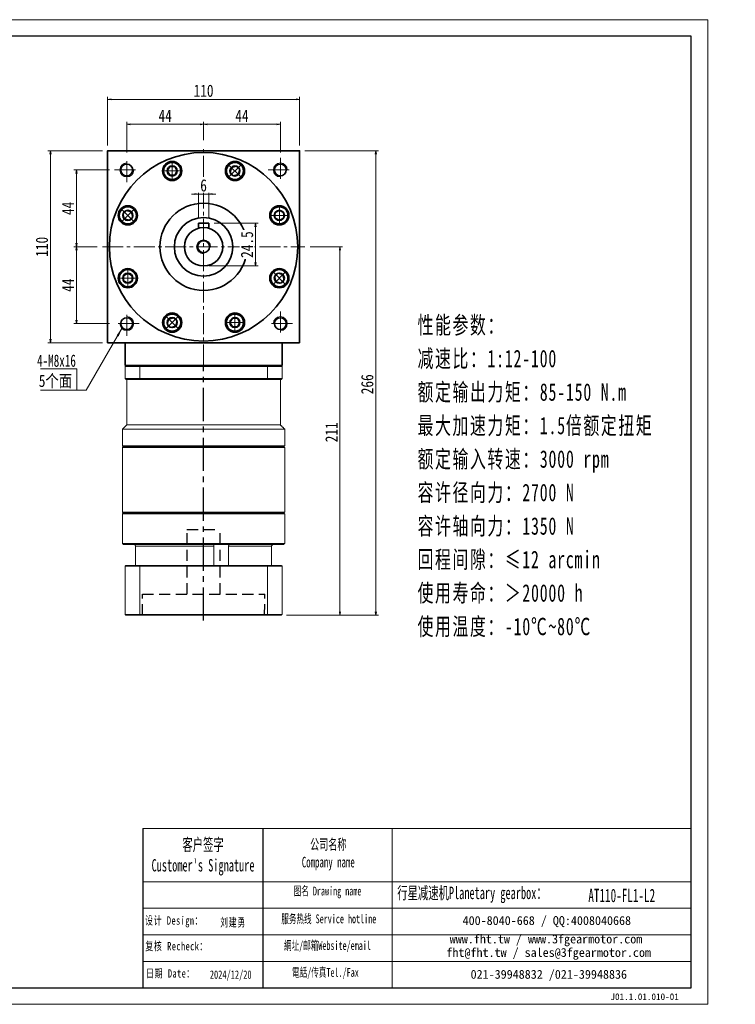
# Model space of a CAD drawing. Header units: millimetres. Extents: x 2 to 820, y 1 to 564.
# Tile 3 of 3: x 410 to 820, y 1 to 564. Entities that reach past the tile are written whole.
import ezdxf

# ---------------------------------------------------------------- set-up
doc = ezdxf.new("R2010")
doc.units = ezdxf.units.MM
doc.set_wipeout_variables(frame=1)
for name, pattern in [('CENTER2', [28.575, 19.05, -3.175, 3.175, -3.175]), ('DASHED2', [9.525, 6.35, -3.175]), ('点画线', [18, 12, -2, 2, -2])]:
    doc.linetypes.add(name, pattern=pattern)
for name, color, linetype in [('3中心线层', 1, 'CENTER2'), ('4虚线层', 6, 'DASHED2'), ('6文字层', 3, 'Continuous'), ('7标注层', 4, 'Continuous')]:
    doc.layers.add(name, color=color, linetype=linetype)
for name, color, linetype, lineweight in [('EB0', 7, 'Continuous', 35), ('SLD-0', 7, 'Continuous', 18), ('中心线层', 1, '点画线', 18), ('图框_外框线', 7, 'Continuous', 18), ('尺寸线层', 3, 'Continuous', 18), ('粗实线层', 7, 'Continuous', 35)]:
    doc.layers.add(name, color=color, linetype=linetype, lineweight=lineweight)
doc.styles.add('SLDTEXTSTYLE4', font='SimSun.ttf', dxfattribs={"width": 0.611111})
doc.styles.get("Standard").update_dxf_attribs({"font": 'SimSun.ttf'})
doc.styles.add('宋体', font='SimSun.ttf', dxfattribs={"width": 0.8})
doc.styles.add('标准', font='txt', dxfattribs={"width": 0.667})
doc.styles.add('样式 1', font='SimSun.ttf')
doc.dimstyles.new('A水平标注$0', dxfattribs={"dimtxt": 3.5, "dimasz": 2, "dimexe": 1.5, "dimexo": 3, "dimgap": 1.1, "dimtad": 1, "dimtoh": 1, "dimdec": 4, "dimdsep": 46, "dimtxsty": '宋体', "dimblk": 'OPEN', "dimcen": 3, "dimclrd": 3, "dimclre": 3, "dimclrt": 6, "dimadec": 0, "dimazin": 0, "dimtm": 1e-09, "dimtfac": 1, "dimtdec": 4, "dimtix": 1, "dimtmove": 0, "dimatfit": 3, "dimldrblk": 'OPEN', "dimfxl": 0, "dimlwd": 13, "dimlwe": 13, "dimarcsym": 0})

# ---------------------------------------------------------------- blocks, each defined once
blk = doc.blocks.new('_Open')
at = {"color": 0, "linetype": 'ByBlock', "lineweight": -2}
for p, q in [((-1, 0.17), (0, 0)), ((-1, -0.17), (0, 0)), ((0, 0), (-1, 0))]:
    blk.add_line(p, q, dxfattribs=at)
blk = doc.blocks.new('*D18')
at = {"layer": 'Defpoints', "color": 0, "transparency": 16777216}
for p in [(570.11, 518.83), (460.11, 489.42), (570.11, 489.42)]:
    blk.add_point(p, dxfattribs=at)
at = {"layer": '尺寸线层', "color": 3, "lineweight": 13, "transparency": 16777216}
for p, q in [((460.11, 492.42), (460.11, 520.33)), ((462.11, 518.83), (568.11, 518.83)), ((570.11, 492.42), (570.11, 520.33))]:
    blk.add_line(p, q, dxfattribs=at)
at = {"layer": '尺寸线层', "color": 3, "lineweight": 13, "transparency": 16777216, "xscale": 2, "yscale": 2, "zscale": 2, "rotation": 180}
blk.add_blockref('_Open', (460.11, 518.83), dxfattribs=at)
at = {"layer": '尺寸线层', "color": 3, "lineweight": 13, "transparency": 16777216, "xscale": 2, "yscale": 2, "zscale": 2}
blk.add_blockref('_Open', (570.11, 518.83), dxfattribs=at)
at = {"layer": '尺寸线层', "color": 6, "transparency": 16777216, "insert": (515.11, 523.75), "char_height": 7, "attachment_point": 5, "style": '宋体', "bg_fill": 3, "box_fill_scale": 1.1, "bg_fill_color": 257, "bg_fill_transparency": 0}
blk.add_mtext('110', dxfattribs=at)
blk = doc.blocks.new('*D19')
at = {"layer": 'Defpoints', "color": 0, "transparency": 16777216}
for p in [(427.41, 489.42), (460.11, 489.42), (460.11, 379.42)]:
    blk.add_point(p, dxfattribs=at)
at = {"layer": '尺寸线层', "color": 3, "lineweight": 13, "transparency": 16777216}
for p, q in [((457.11, 489.42), (425.91, 489.42)), ((427.41, 381.42), (427.41, 487.42)), ((457.11, 379.42), (425.91, 379.42))]:
    blk.add_line(p, q, dxfattribs=at)
at = {"layer": '尺寸线层', "color": 3, "lineweight": 13, "transparency": 16777216, "xscale": 2, "yscale": 2, "zscale": 2}
for p, rotation in [((427.41, 489.42), 90), ((427.41, 379.42), 270)]:
    blk.add_blockref('_Open', p, dxfattribs=dict(at, rotation=rotation))
at = {"layer": '尺寸线层', "color": 6, "transparency": 16777216, "insert": (422.49, 434.42), "char_height": 7, "attachment_point": 5, "rotation": 90, "style": '宋体', "bg_fill": 3, "box_fill_scale": 1.1, "bg_fill_color": 257, "bg_fill_transparency": 0}
blk.add_mtext('110', dxfattribs=at)
blk = doc.blocks.new('*D20')
at = {"layer": 'Defpoints', "color": 0, "transparency": 16777216}
for p in [(464.11, 478.42), (442.26, 434.42), (457.11, 434.42)]:
    blk.add_point(p, dxfattribs=at)
at = {"layer": '尺寸线层', "color": 3, "lineweight": 13, "transparency": 16777216}
for p, q in [((461.11, 478.42), (440.76, 478.42)), ((442.26, 476.42), (442.26, 436.42)), ((454.11, 434.42), (440.76, 434.42))]:
    blk.add_line(p, q, dxfattribs=at)
at = {"layer": '尺寸线层', "color": 3, "lineweight": 13, "transparency": 16777216, "xscale": 2, "yscale": 2, "zscale": 2}
for p, rotation in [((442.26, 478.42), 90), ((442.26, 434.42), 270)]:
    blk.add_blockref('_Open', p, dxfattribs=dict(at, rotation=rotation))
at = {"layer": '尺寸线层', "color": 6, "transparency": 16777216, "insert": (437.38, 456.42), "char_height": 7, "attachment_point": 5, "rotation": 90, "style": '宋体', "bg_fill": 3, "box_fill_scale": 1.1, "bg_fill_color": 257, "bg_fill_transparency": 0}
blk.add_mtext('44', dxfattribs=at)
blk = doc.blocks.new('*D21')
at = {"layer": 'Defpoints', "color": 0, "transparency": 16777216}
for p in [(457.11, 434.42), (442.26, 390.42), (464.11, 390.42)]:
    blk.add_point(p, dxfattribs=at)
at = {"layer": '尺寸线层', "color": 3, "lineweight": 13, "transparency": 16777216}
for p, q in [((454.11, 434.42), (440.76, 434.42)), ((442.26, 432.42), (442.26, 392.42)), ((461.11, 390.42), (440.76, 390.42))]:
    blk.add_line(p, q, dxfattribs=at)
at = {"layer": '尺寸线层', "color": 3, "lineweight": 13, "transparency": 16777216, "xscale": 2, "yscale": 2, "zscale": 2}
for p, rotation in [((442.26, 434.42), 90), ((442.26, 390.42), 270)]:
    blk.add_blockref('_Open', p, dxfattribs=dict(at, rotation=rotation))
at = {"layer": '尺寸线层', "color": 6, "transparency": 16777216, "insert": (437.38, 412.42), "char_height": 7, "attachment_point": 5, "rotation": 90, "style": '宋体', "bg_fill": 3, "box_fill_scale": 1.1, "bg_fill_color": 257, "bg_fill_transparency": 0}
blk.add_mtext('44', dxfattribs=at)
blk = doc.blocks.new('*D22')
at = {"layer": 'Defpoints', "color": 0, "transparency": 16777216}
for p in [(515.11, 504.57), (515.11, 492.42), (471.11, 485.42)]:
    blk.add_point(p, dxfattribs=at)
at = {"layer": '尺寸线层', "color": 3, "lineweight": 13, "transparency": 16777216}
for p, q in [((471.11, 488.42), (471.11, 506.07)), ((473.11, 504.57), (513.11, 504.57)), ((515.11, 495.42), (515.11, 506.07))]:
    blk.add_line(p, q, dxfattribs=at)
at = {"layer": '尺寸线层', "color": 3, "lineweight": 13, "transparency": 16777216, "xscale": 2, "yscale": 2, "zscale": 2, "rotation": 180}
blk.add_blockref('_Open', (471.11, 504.57), dxfattribs=at)
at = {"layer": '尺寸线层', "color": 3, "lineweight": 13, "transparency": 16777216, "xscale": 2, "yscale": 2, "zscale": 2}
blk.add_blockref('_Open', (515.11, 504.57), dxfattribs=at)
at = {"layer": '尺寸线层', "color": 6, "transparency": 16777216, "insert": (493.11, 509.45), "char_height": 7, "attachment_point": 5, "style": '宋体', "bg_fill": 3, "box_fill_scale": 1.1, "bg_fill_color": 257, "bg_fill_transparency": 0}
blk.add_mtext('44', dxfattribs=at)
blk = doc.blocks.new('*D23')
at = {"layer": 'Defpoints', "color": 0, "transparency": 16777216}
for p in [(559.11, 504.57), (515.11, 492.42), (559.11, 485.42)]:
    blk.add_point(p, dxfattribs=at)
at = {"layer": '尺寸线层', "color": 3, "lineweight": 13, "transparency": 16777216}
for p, q in [((515.11, 495.42), (515.11, 506.07)), ((517.11, 504.57), (557.11, 504.57)), ((559.11, 488.42), (559.11, 506.07))]:
    blk.add_line(p, q, dxfattribs=at)
at = {"layer": '尺寸线层', "color": 3, "lineweight": 13, "transparency": 16777216, "xscale": 2, "yscale": 2, "zscale": 2, "rotation": 180}
blk.add_blockref('_Open', (515.11, 504.57), dxfattribs=at)
at = {"layer": '尺寸线层', "color": 3, "lineweight": 13, "transparency": 16777216, "xscale": 2, "yscale": 2, "zscale": 2}
blk.add_blockref('_Open', (559.11, 504.57), dxfattribs=at)
at = {"layer": '尺寸线层', "color": 6, "transparency": 16777216, "insert": (537.11, 509.45), "char_height": 7, "attachment_point": 5, "style": '宋体', "bg_fill": 3, "box_fill_scale": 1.1, "bg_fill_color": 257, "bg_fill_transparency": 0}
blk.add_mtext('44', dxfattribs=at)
blk = doc.blocks.new('*D24')
at = {"layer": 'Defpoints', "color": 0, "transparency": 16777216}
for p in [(573.11, 434.42), (559.71, 223.42), (593.27, 223.42)]:
    blk.add_point(p, dxfattribs=at)
at = {"layer": '尺寸线层', "color": 3, "lineweight": 13, "transparency": 16777216}
for p, q in [((576.11, 434.42), (594.77, 434.42)), ((593.27, 432.42), (593.27, 225.42)), ((562.71, 223.42), (594.77, 223.42))]:
    blk.add_line(p, q, dxfattribs=at)
at = {"layer": '尺寸线层', "color": 3, "lineweight": 13, "transparency": 16777216, "xscale": 2, "yscale": 2, "zscale": 2}
for p, rotation in [((593.27, 434.42), 90), ((593.27, 223.42), 270)]:
    blk.add_blockref('_Open', p, dxfattribs=dict(at, rotation=rotation))
at = {"layer": '尺寸线层', "color": 6, "transparency": 16777216, "insert": (588.37, 328.17), "char_height": 7, "attachment_point": 5, "rotation": 90, "style": '宋体', "bg_fill": 3, "box_fill_scale": 1.1, "bg_fill_color": 257, "bg_fill_transparency": 0}
blk.add_mtext('211', dxfattribs=at)
blk = doc.blocks.new('*D25')
at = {"layer": 'Defpoints', "color": 0, "transparency": 16777216}
for p in [(570.11, 489.42), (559.71, 223.42), (613.86, 223.42)]:
    blk.add_point(p, dxfattribs=at)
at = {"layer": '尺寸线层', "color": 3, "lineweight": 13, "transparency": 16777216}
for p, q in [((573.11, 489.42), (615.36, 489.42)), ((613.86, 487.42), (613.86, 225.42)), ((562.71, 223.42), (615.36, 223.42))]:
    blk.add_line(p, q, dxfattribs=at)
at = {"layer": '尺寸线层', "color": 3, "lineweight": 13, "transparency": 16777216, "xscale": 2, "yscale": 2, "zscale": 2}
for p, rotation in [((613.86, 489.42), 90), ((613.86, 223.42), 270)]:
    blk.add_blockref('_Open', p, dxfattribs=dict(at, rotation=rotation))
at = {"layer": '尺寸线层', "color": 6, "transparency": 16777216, "insert": (608.94, 355.67), "char_height": 7, "attachment_point": 5, "rotation": 90, "style": '宋体', "bg_fill": 3, "box_fill_scale": 1.1, "bg_fill_color": 257, "bg_fill_transparency": 0}
blk.add_mtext('266', dxfattribs=at)
blk = doc.blocks.new('*X5')
at = {"layer": '中心线层', "linetype": '点画线', "lineweight": 18}
for p, q in [((0, -5.64), (0, 5.64)), ((-5.64, 0), (5.64, 0))]:
    blk.add_line(p, q, dxfattribs=at)
at = {"layer": '粗实线层'}
for p, q in [((-2.89, 0), (-1.44, 2.5)), ((-2.89, 0), (-1.44, -2.5)), ((-1.44, 2.5), (1.44, 2.5)), ((2.89, 0), (1.44, 2.5)), ((2.89, 0), (1.44, 2.5)), ((2.89, 0), (1.44, -2.5)), ((-1.44, -2.5), (1.44, -2.5))]:
    blk.add_line(p, q, dxfattribs=at)
blk.add_circle((0, 0), 2.89, dxfattribs=at)
for start, end in [(0, 180), (180, 360)]:
    blk.add_arc((0, 0), 4.89, start, end, dxfattribs=at)
blk = doc.blocks.new('*D7')
at = {"layer": 'Defpoints', "color": 0, "transparency": 16777216}
for p in [(518.11, 447.92), (515.11, 423.42), (544.91, 423.42)]:
    blk.add_point(p, dxfattribs=at)
at = {"layer": '尺寸线层', "color": 3, "lineweight": 13, "transparency": 16777216}
for p, q in [((521.11, 447.92), (546.41, 447.92)), ((544.91, 445.92), (544.91, 425.42)), ((518.11, 423.42), (546.41, 423.42))]:
    blk.add_line(p, q, dxfattribs=at)
at = {"layer": '尺寸线层', "color": 3, "lineweight": 13, "transparency": 16777216, "xscale": 2, "yscale": 2, "zscale": 2}
for p, rotation in [((544.91, 447.92), 90), ((544.91, 423.42), 270)]:
    blk.add_blockref('_Open', p, dxfattribs=dict(at, rotation=rotation))
at = {"layer": '尺寸线层', "color": 6, "transparency": 16777216, "insert": (540.03, 435.67), "char_height": 7, "attachment_point": 5, "rotation": 90, "style": '宋体', "bg_fill": 3, "box_fill_scale": 1.1, "bg_fill_color": 257, "bg_fill_transparency": 0}
blk.add_mtext('24.5', dxfattribs=at)
blk = doc.blocks.new('*D8')
at = {"layer": 'Defpoints', "color": 0, "transparency": 16777216}
for p in [(512.11, 447.92), (518.11, 447.92)]:
    blk.add_point(p, dxfattribs=at)
at = {"layer": '尺寸线层', "color": 3, "lineweight": 13, "transparency": 16777216}
for p, q in [((510.11, 464.63), (508.11, 464.63)), ((512.11, 450.92), (512.11, 466.13)), ((518.11, 464.63), (512.11, 464.63)), ((518.11, 450.92), (518.11, 466.13)), ((520.11, 464.63), (522.11, 464.63))]:
    blk.add_line(p, q, dxfattribs=at)
at = {"layer": '尺寸线层', "color": 3, "lineweight": 13, "transparency": 16777216, "xscale": 2, "yscale": 2, "zscale": 2}
blk.add_blockref('_Open', (512.11, 464.63), dxfattribs=at)
at = {"layer": '尺寸线层', "color": 3, "lineweight": 13, "transparency": 16777216, "xscale": 2, "yscale": 2, "zscale": 2, "rotation": 180}
blk.add_blockref('_Open', (518.11, 464.63), dxfattribs=at)
at = {"layer": '尺寸线层', "color": 6, "transparency": 16777216, "insert": (515.11, 469.55), "char_height": 7, "attachment_point": 5, "style": '宋体', "bg_fill": 3, "box_fill_scale": 1.1, "bg_fill_color": 257, "bg_fill_transparency": 0}
blk.add_mtext('6', dxfattribs=at)
at = {"layer": 'Defpoints', "color": 0, "transparency": 16777216}
blk.add_point((512.11, 464.63), dxfattribs=at)

msp = doc.modelspace()

# ---------------------------------------------------------------- linework, layer by layer
at = {"color": 7, "linetype": 'Continuous', "lineweight": 15}
for p, q in [((470.10911, 365.92419), (478.51676, 365.92419)), ((470.10911, 358.92419), (470.10911, 365.92419)), ((478.69482, 366.42419), (470.60911, 366.42419)), ((478.51676, 365.92419), (478.51676, 358.92419)), ((478.51676, 365.92419), (551.70146, 365.92419)), ((551.52339, 366.42419), (478.69482, 366.42419)), ((551.70146, 358.92419), (551.70146, 365.92419)), ((478.51676, 358.92419), (470.10911, 358.92419)), ((470.60911, 358.42419), (478.69482, 358.42419)), ((551.70146, 358.92419), (478.51676, 358.92419)), ((478.69482, 358.42419), (551.52339, 358.42419)), ((468.60911, 319.42419), (515.10911, 319.42419)), ((515.10911, 319.92419), (469.10911, 319.92419)), ((468.60911, 281.42419), (515.10911, 281.42419)), ((515.10911, 281.92419), (469.10911, 281.92419)), ((476.10834, 262.92419), (520.93754, 262.92419)), ((476.10834, 251.92419), (476.10834, 262.92419)), ((520.93754, 262.92419), (520.93754, 251.92419)), ((529.46895, 251.92419), (529.46895, 262.92419)), ((529.46895, 262.92419), (554.10987, 262.92419)), ((554.10987, 262.92419), (554.10987, 251.92419)), ((470.10911, 251.52419), (478.51676, 251.52419)), ((470.10911, 251.52419), (470.10911, 223.82419)), ((478.65914, 251.92419), (470.50911, 251.92419)), ((478.51676, 251.52419), (551.70146, 251.52419)), ((478.51676, 251.52419), (478.51676, 223.82419)), ((551.55907, 251.92419), (478.65914, 251.92419)), ((551.70146, 251.52419), (551.70146, 223.82419)), ((478.51676, 223.82419), (470.10911, 223.82419)), ((470.50911, 223.42419), (478.65914, 223.42419)), ((551.70146, 223.82419), (478.51676, 223.82419)), ((478.65914, 223.42419), (551.55907, 223.42419))]:
    msp.add_line(p, q, dxfattribs=at)
msp.add_line((549.07339, 101.19847), (549.07339, 10.04433))
for points in [[(470.60911, 366.42419), (470.10911, 365.92419)], [(478.69482, 366.42419), (478.51676, 365.92419)], [(551.52339, 366.42419), (551.70146, 365.92419)], [(470.10911, 358.92419), (470.60911, 358.42419)], [(471.10911, 332.42419), (471.10911, 358.42419)], [(478.51676, 358.92419), (478.69482, 358.42419)], [(551.70146, 358.92419), (551.52339, 358.42419)], [(468.60911, 329.92419), (471.10911, 332.42419)], [(468.60911, 320.42419), (468.60911, 329.92419)], [(469.10911, 319.92419), (468.60911, 320.42419)], [(468.60911, 319.42419), (469.10911, 319.92419)], [(468.60911, 282.42419), (468.60911, 319.42419)], [(469.10911, 281.92419), (468.60911, 282.42419)], [(468.60911, 281.42419), (469.10911, 281.92419)], [(468.60911, 264.42419), (468.60911, 281.42419)], [(469.10911, 263.92419), (468.60911, 264.42419)], [(470.10911, 251.52419), (470.50911, 251.92419)], [(478.51676, 251.52419), (478.65914, 251.92419)], [(551.70146, 251.52419), (551.55907, 251.92419)], [(470.10911, 223.82419), (470.50911, 223.42419)], [(478.65914, 223.42419), (478.51676, 223.82419)], [(551.55907, 223.42419), (551.70146, 223.82419)]]:
    msp.add_open_spline(points, degree=1, dxfattribs=at)
for points, knots in [([(476.10834, 262.92419), (476.09811, 263.03427), (476.07764, 263.25441), (475.91807, 263.5493), (475.67885, 263.77723), (475.40137, 263.90498), (475.21086, 263.91861), (475.13288, 263.92419)], [0, 0, 0, 0, 0.20903468, 0.41802702, 0.631427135, 0.849138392, 1, 1, 1, 1]), ([(520.90752, 263.80066), (520.90705, 263.79319), (520.90407, 263.7461), (520.91672, 263.56292), (520.93289, 263.26992), (520.93599, 263.03945), (520.93754, 262.92419)], [0, 0, 0, 0, 0.058585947, 0.369068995, 0.684466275, 1, 1, 1, 1]), ([(529.46895, 262.92419), (529.47558, 263.03427), (529.48884, 263.25441), (529.58817, 263.5493), (529.72461, 263.77723), (529.86628, 263.90498), (529.9488, 263.91861), (529.98258, 263.92419)], [0, 0, 0, 0, 0.20903468, 0.41802702, 0.631427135, 0.849138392, 1, 1, 1, 1]), ([(555.08533, 263.92419), (555.06844, 263.92391), (554.94312, 263.92184), (554.71089, 263.8685), (554.43023, 263.69326), (554.22133, 263.42984), (554.12178, 263.15599), (554.1129, 262.98318), (554.10987, 262.92419)], [0, 0, 0, 0, 0.032681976, 0.242401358, 0.454080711, 0.670711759, 0.887588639, 1, 1, 1, 1])]:
    msp.add_open_spline(points, degree=3, knots=knots, dxfattribs=at)
at = {"layer": '3中心线层'}
msp.add_line((515.11249, 220.30395), (515.11, 366.42419), dxfattribs=at)
at = {"layer": '4虚线层'}
for p, q in [((505.61156, 272.42419), (524.61156, 272.42419)), ((505.65438, 235.42374), (505.61156, 272.42419)), ((524.65438, 235.42374), (524.61156, 272.42419)), ((480.11243, 223.42419), (480.15438, 235.42374)), ((480.15438, 235.42374), (550.15438, 235.42374)), ((550.11243, 223.42419), (550.15438, 235.42374))]:
    msp.add_line(p, q, dxfattribs=at)
at = {"layer": '7标注层', "color": 0}
msp.add_line((480.31183, 101.19847), (480.31183, 10.05992), dxfattribs=at)
at = {"layer": '中心线层'}
for p, q in [((515.11, 366.42419), (515.11, 492.41939)), ((471.11, 471.42419), (471.11, 485.42419)), ((559.11, 485.42419), (559.11, 471.42419)), ((464.11, 478.42419), (478.11, 478.42419)), ((552.11, 478.42419), (566.11, 478.42419)), ((457.11, 434.42419), (573.11, 434.42419)), ((471.11, 383.42419), (471.11, 397.42419)), ((559.11, 397.42419), (559.11, 383.42419)), ((478.11, 390.42419), (464.11, 390.42419)), ((566.11, 390.42419), (552.11, 390.42419))]:
    msp.add_line(p, q, dxfattribs=at)
at = {"layer": '图框_外框线'}
for p, q in [((480.31183, 101.19847), (549.07339, 101.19847)), ((549.07339, 101.19847), (549.07339, 10.05992)), ((549.07339, 101.19847), (794.5719, 101.19847)), ((623.15934, 101.19847), (623.15934, 10.05992)), ((480.31183, 70.78546), (549.07339, 70.78546)), ((549.07339, 70.78546), (794.5719, 70.78546)), ((480.31183, 55.57896), (794.5719, 55.57896)), ((480.31183, 40.37246), (794.5719, 40.37246)), ((480.31183, 25.16596), (794.5719, 25.16596))]:
    msp.add_line(p, q, dxfattribs=at)
at = {"layer": '尺寸线层', "color": 0}
for p, q in [((442.39378, 364.4669), (421.57185, 364.4669)), ((442.39378, 352.35835), (442.39378, 364.4669)), ((442.39378, 352.35835), (421.57185, 352.35835)), ((447.79378, 352.35835), (442.39378, 352.35835))]:
    msp.add_line(p, q, dxfattribs=at)
at = {"layer": '粗实线层'}
for p, q in [((518.11, 447.92419), (512.11, 447.92419)), ((512.11, 447.92419), (512.11, 445.00719)), ((518.11, 447.92419), (518.11, 445.00719)), ((470.11, 366.42419), (470.11, 379.42419))]:
    msp.add_line(p, q, dxfattribs=at)
for points in [[(460.11, 379.42419), (460.11, 489.42419)], [(460.11, 488.82419), (460.11, 489.42419), (570.11, 489.42419), (570.11, 488.82419)], [(570.11, 379.42419), (570.11, 489.42419)], [(570.11, 379.42419), (460.11, 379.42419)]]:
    msp.add_lwpolyline(points, dxfattribs=at)
for centre, radius in [((471.11, 478.42419), 3.4), ((559.11, 478.42419), 3.4), ((515.11, 434.42419), 25), ((515.11, 434.42419), 16.75), ((515.11, 434.42419), 11), ((515.11, 434.42419), 3.4), ((497.12388, 391.00185), 5.5), ((533.09612, 391.00185), 5.5), ((471.11, 390.42419), 3.4), ((559.11, 390.42419), 3.4)]:
    msp.add_circle(centre, radius, dxfattribs=at)
at = {"layer": '粗实线层', "lineweight": 18}
for centre, start, end in [((471.11, 478.42419), 90, 360), ((559.11, 478.42419), 0, 270), ((515.11, 434.42419), 0, 270), ((471.11, 390.42419), 180, 90), ((559.11, 390.42419), 270, 180)]:
    msp.add_arc(centre, 4, start, end, dxfattribs=at)

# ---------------------------------------------------------------- texts
at = {"layer": '6文字层', "insert": (748.30352, 6.83787), "char_height": 3.8386618, "width": 41.5577588, "attachment_point": 1, "style": '样式 1'}
msp.add_mtext('J01.1.01.010-01', dxfattribs=at)
at = {"layer": 'SLD-0', "color": 1, "attachment_point": 2}
for s, insert, char_height, width, style in [("{\\fSimSun|b1|i0|c134|p2;客户签字\\PCustomer's Signature}", (514.81113, 95.57195), 7.0963678, 88.2795472, 'SLDTEXTSTYLE4'), ('{\\fSimSun|b1|i0|c134|p2;公司名称\\PCompany name}', (586.58624, 95.19523), 6.082601, 78.750691, 'SLDTEXTSTYLE4'), ('{\\fSimSun|b1|i0|c134|p2;图名 Drawing name}', (586.17047, 67.98236), 5.0688342, 64.8237199, 'SLDTEXTSTYLE4'), ('{\\fSimSun|b1|i0|c134|p2;  \\H1.1667x;行星减速机Planetary gearbox\\fSimSun|b0|i0|c134|p2;：}', (666.41745, 67.9259), 6.082601, 95.6649589, 'SLDTEXTSTYLE4'), ('\\pt35.48184;{\\fSimSun|b1|i0|c134|p2;\\C256;AT110-FL1-L2}', (754.76553, 66.7584), 7.6773236, 51.6436744, 'SLDTEXTSTYLE4'), ('{\\fNSimSun|b0|i0|c134|p49;\\T1.1;设计 \\fNSimSun|b0|i0|c0|p49;Design\\fNSimSun|b0|i0|c134|p49;：}', (498.19774, 50.96678), 4.7983273, 30.6821464, '标准'), ('{\\fSimSun|b1|i0|c134|p2;服务热线 Service hotline}', (586.88926, 52.04351), 5.0688342, 72.2198515, 'SLDTEXTSTYLE4'), ('{\\fNSimSun|b0|i0|c134|p49;\\T1.1;刘建勇 }', (532.03169, 49.87999), 4.7983273, 30.6821464, '标准'), ('{\\fNSimSun|b0|i0|c134|p49;\\T1.1;复核 \\fNSimSun|b0|i0|c0|p49;Recheck\\fNSimSun|b0|i0|c134|p49;：}', (499.686, 36.26755), 4.7983273, 53.0569718, '标准'), ('{\\fSimSun|b1|i0|c134|p2;網址/邮箱Website/email}', (586.1, 36.77191), 5.0688342, 75.1740678, 'SLDTEXTSTYLE4'), ('{\\fNSimSun|b0|i0|c134|p49;\\T1.1;日期 Date：}', (496.14445, 20.68216), 4.7983273, 30.6821464, '标准'), ('{\\fNSimSun|b0|i0|c134|p49;2024/12/20}', (530.66747, 19.97936), 4.7983273, 30.6821464, '标准'), ('{\\fSimSun|b1|i0|c134|p2;電話/传真Tel./Fax}', (584.96435, 21.38124), 5.0688342, 76.0781915, 'SLDTEXTSTYLE4')]:
    msp.add_mtext(s, dxfattribs=dict(at, insert=insert, char_height=char_height, width=width, style=style))
at = {"layer": 'SLD-0', "color": 1, "char_height": 5.0688342, "attachment_point": 2}
for s, insert, width in [('{\\fSimSun|b1|i0|c134|p2;400-8040-668 / QQ:4008040668}', (711.83794, 51.07498), 147.5811807), ('{\\fSimSun|b1|i0|c134|p2;www.fht.tw / www.3fgearmotor.com }', (711.37057, 40.51728), 147.7473163), ('\\pt60.82601;{\\fSimSun|b1|i0|c134|p2;fht@fht.tw / sales@3fgearmotor.com }', (712.91535, 32.79879), 147.7473163), ('{\\fSimSun|b1|i0|c134|p2;021-39948832 /021-39948836 }', (712.96835, 20.27298), 112.8162527)]:
    msp.add_mtext(s, dxfattribs=dict(at, insert=insert, width=width))
at = {"layer": '尺寸线层', "color": 0}
for s, style, width, p in [('4-M8x16', '标准', 0.667, (419.69658, 365.70662)), ('5个面', '宋体', 0.8, (420.6811, 354.14643))]:
    msp.add_text(s, height=7, dxfattribs=dict(at, style=style, width=width)).set_placement(p)
at = {"layer": '尺寸线层', "insert": (637.75032, 394.60269), "char_height": 10, "width": 152.579197, "attachment_point": 1, "line_spacing_factor": 1.15057, "style": '标准'}
msp.add_mtext('{\\fNSimSun|b0|i0|c134|p49;\\T1.1;性能参数：\\P减速比：1:12-100\\P额定输出力矩：85-150 N.m\\P最大加速力矩：1.5倍额定扭矩\\P额定输入转速：3000 rpm\\P容许径向力：2700 N\\P容许轴向力：1350 N\\P回程间隙：≤12 arcmin\\P使用寿命：＞20000 h\\P使用温度：-10℃~80℃}', dxfattribs=at)

# ---------------------------------------------------------------- next in the draw order: dimensions: what is measured, and where the dimension line sits
at = {"layer": '尺寸线层'}
dim = msp.add_linear_dim(base=(570.11, 518.82504), p1=(460.11, 489.42419), p2=(570.11, 489.42419), dimstyle='A水平标注$0', override={"dimtxt": 7, "dimgap": 1.5, "dimdec": 1, "dimpost": '<>', "dimblk": 'Open', "dimtvp": 0.1, "dimtfill": 1, "dimtfillclr": 256}, dxfattribs=at)
dim.commit()
dim.dimension.update_dxf_attribs({"geometry": '*D18', "text_midpoint": (515.11, 518.82504), "dimtype": 160})
dim = msp.add_linear_dim(base=(593.27299, 223.42419), p1=(573.11, 434.42419), p2=(559.70911, 223.42419), angle=270, dimstyle='A水平标注$0', override={"dimtxt": 7, "dimgap": 1.5, "dimdec": 1, "dimpost": '<>', "dimblk": 'Open', "dimtvp": 0.1, "dimtfill": 1, "dimtfillclr": 256}, dxfattribs=at)
dim.commit()
dim.dimension.update_dxf_attribs({"geometry": '*D24', "text_midpoint": (593.27299, 328.17411), "dimtype": 160})

# ---------------------------------------------------------------- next in the draw order: dimensions: what is measured, and where the dimension line sits
dim = msp.add_linear_dim(base=(515.11, 504.56904), p1=(471.11, 485.42419), p2=(515.11, 492.41939), dimstyle='A水平标注$0', override={"dimtxt": 7, "dimgap": 1.5, "dimdec": 1, "dimpost": '<>', "dimblk": 'Open', "dimtvp": 0.1, "dimtfill": 1, "dimtfillclr": 256}, dxfattribs=at)
dim.commit()
dim.dimension.update_dxf_attribs({"geometry": '*D22', "text_midpoint": (493.11, 504.56904), "dimtype": 160})
dim = msp.add_linear_dim(base=(427.40804, 489.42419), p1=(460.11, 379.42419), p2=(460.11, 489.42419), angle=90, dimstyle='A水平标注$0', override={"dimtxt": 7, "dimgap": 1.5, "dimdec": 1, "dimpost": '<>', "dimblk": 'Open', "dimtvp": 0.1, "dimtfill": 1, "dimtfillclr": 256}, dxfattribs=at)
dim.commit()
dim.dimension.update_dxf_attribs({"geometry": '*D19', "text_midpoint": (427.40804, 434.42419), "dimtype": 160})

# ---------------------------------------------------------------- next in the draw order: linework, layer by layer
at = {"layer": '粗实线层'}
msp.add_circle((497.12388, 477.84652), 5.5, dxfattribs=at)

# ---------------------------------------------------------------- next in the draw order: block references
msp.add_blockref('*X5', (497.12388, 477.84652), dxfattribs=at)

# ---------------------------------------------------------------- next in the draw order: dimensions: what is measured, and where the dimension line sits
at = {"layer": '尺寸线层'}
dim = msp.add_linear_dim(base=(559.11, 504.56904), p1=(515.11, 492.41939), p2=(559.11, 485.42419), dimstyle='A水平标注$0', override={"dimtxt": 7, "dimgap": 1.5, "dimdec": 1, "dimpost": '<>', "dimblk": 'Open', "dimtvp": 0.1, "dimtfill": 1, "dimtfillclr": 256}, dxfattribs=at)
dim.commit()
dim.dimension.update_dxf_attribs({"geometry": '*D23', "text_midpoint": (537.11, 504.56904), "dimtype": 160})
dim = msp.add_linear_dim(base=(442.25804, 434.42419), p1=(464.11, 478.42419), p2=(457.11, 434.42419), angle=270, dimstyle='A水平标注$0', override={"dimtxt": 7, "dimgap": 1.5, "dimdec": 1, "dimpost": '<>', "dimblk": 'Open', "dimtvp": 0.1, "dimtfill": 1, "dimtfillclr": 256}, dxfattribs=at)
dim.commit()
dim.dimension.update_dxf_attribs({"geometry": '*D20', "text_midpoint": (442.25804, 456.42419), "dimtype": 160})

# ---------------------------------------------------------------- next in the draw order: linework, layer by layer
at = {"layer": '粗实线层'}
for centre in [(533.09612, 477.84652), (471.68766, 452.41031)]:
    msp.add_circle(centre, 5.5, dxfattribs=at)

# ---------------------------------------------------------------- next in the draw order: block references
for p, rotation in [((533.09612, 477.84652), 315.0000000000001), ((471.68766, 452.41031), 45.00000000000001)]:
    msp.add_blockref('*X5', p, dxfattribs=dict(at, rotation=rotation))

# ---------------------------------------------------------------- next in the draw order: dimensions: what is measured, and where the dimension line sits
at = {"layer": '尺寸线层'}
for base, p1, p2, override, picture, middle in [((613.86379, 223.42419), (570.11, 489.42419), (559.70911, 223.42419), {"dimtxt": 7, "dimgap": 1.5, "dimtad": 1, "dimdec": 1, "dimlfac": 1, "dimpost": '<>', "dimse1": 0, "dimse2": 0, "dimsd1": 0, "dimsd2": 0, "dimtofl": 1, "dimtvp": 0.1}, '*D25', (613.86379, 355.67411)), ((442.25804, 390.42419), (457.11, 434.42419), (464.11, 390.42419), {"dimtxt": 7, "dimgap": 1.5, "dimdec": 1, "dimpost": '<>', "dimblk": 'Open', "dimtvp": 0.1, "dimtfill": 1, "dimtfillclr": 256}, '*D21', (442.25804, 412.42419))]:
    dim = msp.add_linear_dim(base=base, p1=p1, p2=p2, angle=270, dimstyle='A水平标注$0', override=override, dxfattribs=at)
    dim.commit()
    dim.dimension.update_dxf_attribs({"geometry": picture, "text_midpoint": middle, "dimtype": 160})

# ---------------------------------------------------------------- next in the draw order: hatches: boundary and pattern name
at = {"layer": '尺寸线层', "linetype": 'Continuous'}
msp.add_hatch(color=0, dxfattribs=at).paths.add_polyline_path([(468.52806, 388.0412), (466.39866, 383.03308), (465.23141, 383.71134)], flags=0)

# ---------------------------------------------------------------- next in the draw order: linework, layer by layer
at = {"color": 7, "linetype": 'Continuous', "lineweight": 15}
for p, q in [((559.60911, 366.42419), (551.52339, 366.42419)), ((551.70146, 365.92419), (560.10911, 365.92419)), ((560.10911, 365.92419), (560.10911, 358.92419)), ((551.52339, 358.42419), (559.60911, 358.42419)), ((560.10911, 358.92419), (551.70146, 358.92419)), ((561.60911, 329.92419), (468.60911, 329.92419)), ((559.10911, 332.42419), (471.10911, 332.42419)), ((561.60911, 320.42419), (468.60911, 320.42419)), ((469.10911, 319.92419), (561.10911, 319.92419)), ((561.10911, 319.92419), (515.10911, 319.92419)), ((515.10911, 319.42419), (561.60911, 319.42419)), ((561.60911, 282.42419), (468.60911, 282.42419)), ((469.10911, 281.92419), (561.10911, 281.92419)), ((561.10911, 281.92419), (515.10911, 281.92419)), ((515.10911, 281.42419), (561.60911, 281.42419)), ((561.60911, 264.42419), (468.60911, 264.42419)), ((469.10911, 263.92419), (561.10911, 263.92419)), ((559.70911, 251.92419), (551.55907, 251.92419)), ((551.70146, 251.52419), (560.10911, 251.52419)), ((560.10911, 251.52419), (560.10911, 223.82419)), ((551.55907, 223.42419), (559.70911, 223.42419)), ((560.10911, 223.82419), (551.70146, 223.82419))]:
    msp.add_line(p, q, dxfattribs=at)
for points in [[(559.60911, 366.42419), (560.10911, 365.92419)], [(559.10911, 358.42419), (559.10911, 332.42419)], [(559.60911, 358.42419), (560.10911, 358.92419)], [(559.10911, 332.42419), (561.60911, 329.92419)], [(561.60911, 329.92419), (561.60911, 320.42419)], [(561.60911, 320.42419), (561.10911, 319.92419)], [(561.10911, 319.92419), (561.60911, 319.42419)], [(561.60911, 319.42419), (561.60911, 282.42419)], [(561.60911, 282.42419), (561.10911, 281.92419)], [(561.10911, 281.92419), (561.60911, 281.42419)], [(561.60911, 281.42419), (561.60911, 264.42419)], [(561.60911, 264.42419), (561.10911, 263.92419)], [(559.70911, 251.92419), (560.10911, 251.52419)], [(559.70911, 223.42419), (560.10911, 223.82419)]]:
    msp.add_open_spline(points, degree=1, dxfattribs=at)
at = {"layer": 'EB0'}
for p, q in [((560.11, 366.42419), (470.11, 366.42419)), ((555.11, 366.42419), (560.11, 366.42419))]:
    msp.add_line(p, q, dxfattribs=at)
at = {"layer": '尺寸线层', "color": 0, "linetype": 'Continuous'}
msp.add_line((468.52806, 388.0412), (447.79378, 352.35835), dxfattribs=at)
at = {"layer": '粗实线层'}
msp.add_line((560.11, 366.42419), (560.11, 379.42419), dxfattribs=at)
for centre, radius in [((515.11, 434.42419), 54), ((558.53234, 452.41031), 5.5), ((471.68766, 416.43807), 5.5), ((558.53234, 416.43807), 5.5)]:
    msp.add_circle(centre, radius, dxfattribs=at)

# ---------------------------------------------------------------- next in the draw order: wipeouts: each hides what was drawn before it
for points in [[(558.53234, 447.52031), (559.35274, 447.58962), (559.35274, 447.58962), (560.65497, 448.00503), (561.79136, 448.76464), (562.6731, 449.80912), (563.23129, 451.05683), (563.42234, 452.41031), (563.42234, 452.41031), (563.23129, 453.76378), (562.6731, 455.0115), (561.79136, 456.05597), (560.65497, 456.81559), (559.35274, 457.231), (559.35274, 457.231), (558.53234, 457.30031), (558.53234, 457.30031), (557.26671, 457.13369), (556.08734, 456.64517), (555.07458, 455.86806), (554.29747, 454.85531), (553.80896, 453.67593), (553.64234, 452.41031), (553.64234, 452.41031), (553.88167, 450.89922), (554.57624, 449.53604), (555.65807, 448.45422), (557.02124, 447.75964)], [(471.68766, 421.32807), (470.86726, 421.25875), (470.86726, 421.25875), (469.56502, 420.84335), (468.42864, 420.08373), (467.5469, 419.03926), (466.9887, 417.79154), (466.79766, 416.43807), (466.79766, 416.43807), (466.9887, 415.08459), (467.5469, 413.83687), (468.42864, 412.7924), (469.56502, 412.03278), (470.86726, 411.61738), (470.86726, 411.61738), (471.68766, 411.54807), (471.68766, 411.54807), (472.95328, 411.71469), (474.13266, 412.2032), (475.14541, 412.98031), (475.92252, 413.99307), (476.41104, 415.17244), (476.57766, 416.43807), (476.57766, 416.43807), (476.33833, 417.94916), (475.64375, 419.31234), (474.56193, 420.39416), (473.19875, 421.08873)], [(555.07458, 412.98031), (555.7037, 412.44921), (555.7037, 412.44921), (556.91826, 411.82213), (558.25894, 411.55571), (559.62098, 411.67078), (560.89795, 412.15835), (561.99009, 412.98031), (561.99009, 412.98031), (562.81205, 414.07245), (563.29962, 415.34943), (563.41469, 416.71146), (563.14827, 418.05214), (562.52119, 419.2667), (562.52119, 419.2667), (561.99009, 419.89582), (561.99009, 419.89582), (560.97734, 420.67293), (559.79796, 421.16144), (558.53234, 421.32807), (557.26671, 421.16144), (556.08734, 420.67293), (555.07458, 419.89582), (555.07458, 419.89582), (554.17531, 418.65808), (553.70254, 417.20303), (553.70254, 415.6731), (554.17531, 414.21805)], [(493.66612, 394.4596), (493.13502, 393.83048), (493.13502, 393.83048), (492.50794, 392.61592), (492.24152, 391.27525), (492.3566, 389.91321), (492.84416, 388.63623), (493.66612, 387.5441), (493.66612, 387.5441), (494.75826, 386.72213), (496.03524, 386.23457), (497.39727, 386.1195), (498.73795, 386.38591), (499.95251, 387.013), (499.95251, 387.013), (500.58163, 387.5441), (500.58163, 387.5441), (501.35874, 388.55685), (501.84725, 389.73622), (502.01388, 391.00185), (501.84725, 392.26747), (501.35874, 393.44685), (500.58163, 394.4596), (500.58163, 394.4596), (499.34389, 395.35887), (497.88884, 395.83164), (496.35891, 395.83164), (494.90386, 395.35887)], [(528.20612, 391.00185), (528.27543, 390.18145), (528.27543, 390.18145), (528.69084, 388.87921), (529.45045, 387.74283), (530.49493, 386.86109), (531.74265, 386.30289), (533.09612, 386.11185), (533.09612, 386.11185), (534.44959, 386.30289), (535.69731, 386.86109), (536.74178, 387.74283), (537.5014, 388.87921), (537.91681, 390.18145), (537.91681, 390.18145), (537.98612, 391.00185), (537.98612, 391.00185), (537.8195, 392.26747), (537.33098, 393.44685), (536.55387, 394.4596), (535.54112, 395.23671), (534.36174, 395.72523), (533.09612, 395.89185), (533.09612, 395.89185), (531.58503, 395.65252), (530.22185, 394.95794), (529.14003, 393.87612), (528.44545, 392.51294)]]:
    msp.add_wipeout(points).dxf.layer = '粗实线层'

# ---------------------------------------------------------------- next in the draw order: linework, layer by layer
at = {"layer": '图框_外框线', "color": 3}
msp.add_lwpolyline([(6.60612, 0.56636), (804.06546, 0.56636), (804.06546, 564.48403), (6.60612, 564.48403)], close=True, dxfattribs=at)
at = {"layer": '图框_外框线', "color": 3, "lineweight": 25}
msp.add_lwpolyline([(54.07393, 10.05992), (794.5719, 10.05992), (794.5719, 554.99047), (54.07393, 554.99047)], close=True, dxfattribs=at)

# ---------------------------------------------------------------- next in the draw order: block references
at = {"layer": '粗实线层'}
for p, rotation in [((558.53234, 452.41031), 270), ((558.53234, 416.43807), 225.0000000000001), ((471.68766, 416.43807), 90), ((497.12388, 391.00185), 135.0000000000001), ((533.09612, 391.00185), 180)]:
    msp.add_blockref('*X5', p, dxfattribs=dict(at, rotation=rotation))

# ---------------------------------------------------------------- next in the draw order: dimensions: what is measured, and where the dimension line sits
at = {"layer": '尺寸线层'}
dim = msp.add_linear_dim(base=(544.90793, 423.42419), p1=(518.11, 447.92419), p2=(515.11, 423.42419), angle=270, dimstyle='A水平标注$0', override={"dimtxt": 7, "dimgap": 1.5, "dimdec": 1, "dimpost": '<>', "dimblk": 'Open', "dimtvp": 0.1, "dimtfill": 1, "dimtfillclr": 256}, dxfattribs=at)
dim.commit()
dim.dimension.update_dxf_attribs({"geometry": '*D7', "text_midpoint": (544.90793, 435.67419), "dimtype": 160})

# ---------------------------------------------------------------- next in the draw order: dimensions: what is measured, and where the dimension line sits
dim = msp.add_linear_dim(base=(512.11, 464.62838), p1=(518.11, 447.92419), p2=(512.11, 447.92419), dimstyle='A水平标注$0', override={"dimtxt": 7, "dimgap": 1.5, "dimdec": 1, "dimpost": '<>', "dimblk": 'Open', "dimtvp": 0.1, "dimtfill": 1, "dimtfillclr": 256}, dxfattribs=at)
dim.commit()
dim.dimension.update_dxf_attribs({"geometry": '*D8', "text_midpoint": (515.11, 464.62838), "dimtype": 160})

doc.saveas('drawing.dxf')
